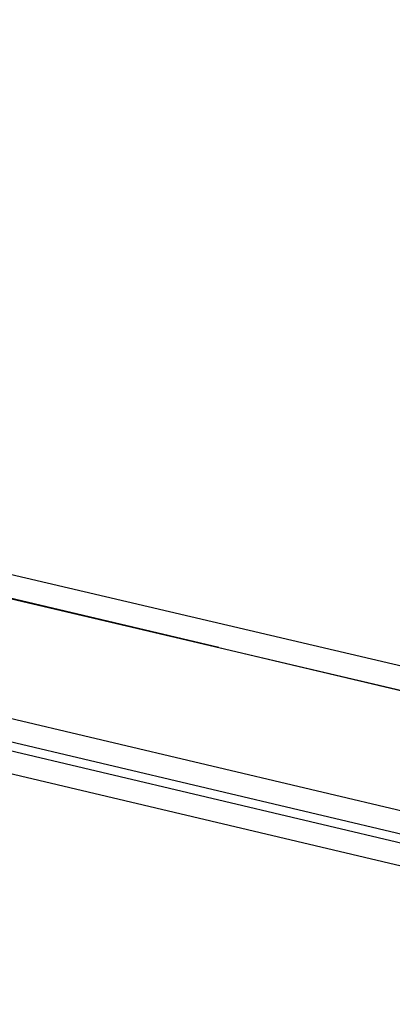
# Model space of a CAD drawing. Header units: feet. Extents: x -79 to 198, y -22 to 181.
# Tile 185 of 256: x 125.96 to 128.1, y 109.07 to 114.7. Entities that reach past the tile are written whole.
import ezdxf

# ---------------------------------------------------------------- set-up
doc = ezdxf.new("R2010")
doc.units = ezdxf.units.FT
doc.layers.add('A-AREA-UNIDAD', color=30, linetype='CONTINUOUS')
doc.layers.add('A-LINEA', color=7, linetype='CONTINUOUS')

msp = doc.modelspace()

# ---------------------------------------------------------------- linework, layer by layer
at = {"layer": 'A-AREA-UNIDAD'}
for points in [[(88, 128.2844), (94.848, 126.6844), (94.928, 125.6533), (94.72, 124.8889), (98.688, 124.0178), (98.88, 125.4578), (99.872, 125.4933), (100.032, 124.0533), (99.68, 123.6444), (99.36, 123.6444), (99.36, 122.9333), (98.96, 122.8978), (97.952, 118.3289), (100.08, 117.9733), (100.192, 117.8133), (106.752, 116.2489), (106.752, 115.7689), (106.912, 115.8933), (114.4, 114.0978), (115.488, 114.2044), (123.28, 112.3378), (124.288, 112.3378), (124.352, 111.8933), (135.968, 109.1733)], [(129.84, 109.4578), (114.64, 113.0489), (114.128, 111.0044), (112.128, 111.1644), (111.168, 106.9689), (110.912, 106.9333), (110.848, 105.6533), (109.792, 101.4044), (108.8, 101.4044), (103.712, 102.5778), (103.648, 102.8444), (96.512, 104.5333), (95.52, 100.5689), (94.448, 100.5689), (92.192, 101.0489)]]:
    msp.add_lwpolyline(points, dxfattribs=at)
at = {"layer": 'A-LINEA'}
for p, q in [((114.5733, 114.0711), (131.1067, 110.1644)), ((114.5733, 114.0711), (127.1067, 111.1111)), ((114.4133, 113.4178), (130.96, 109.5111)), ((130.7867, 109.4178), (114.52, 113.2578)), ((114.56, 113.2044), (130.7333, 109.3778))]:
    msp.add_line(p, q, dxfattribs=at)
msp.add_lwpolyline([(103.1067, 159.3911), (103.0667, 159.2178), (102.5733, 157.1111), (102.8667, 156.9378), (100.9867, 148.9911), (103.5867, 148.3778), (103.4267, 147.7244), (111.4267, 145.8444), (113.8133, 145.2711), (117.8667, 144.3111), (114.9067, 131.8311), (119.4533, 130.7511), (119.2933, 130.0978), (122, 129.4578), (128.0267, 128.0444), (124.1867, 111.8044), (124.44, 111.7378), (125.7867, 111.4178), (129.48, 110.5511), (135.96, 109.0178), (135.88, 108.6844), (141.96, 107.2578)], dxfattribs=at)
msp.add_lwpolyline([(103.1067, 159.3911), (103.0667, 159.2178), (102.5733, 157.1111), (102.8667, 156.9378), (100.9867, 148.9911), (103.5867, 148.3778), (103.4267, 147.7244), (111.4267, 145.8444), (113.8133, 145.2711), (117.8667, 144.3111), (114.9067, 131.8311), (119.4533, 130.7511), (119.2933, 130.0978), (122, 129.4578), (128.0267, 128.0444), (124.1867, 111.8044), (124.44, 111.7378), (125.7867, 111.4178), (129.48, 110.5511), (135.96, 109.0178), (135.88, 108.6844), (141.96, 107.2578)], dxfattribs=at)

doc.saveas('drawing.dxf')
